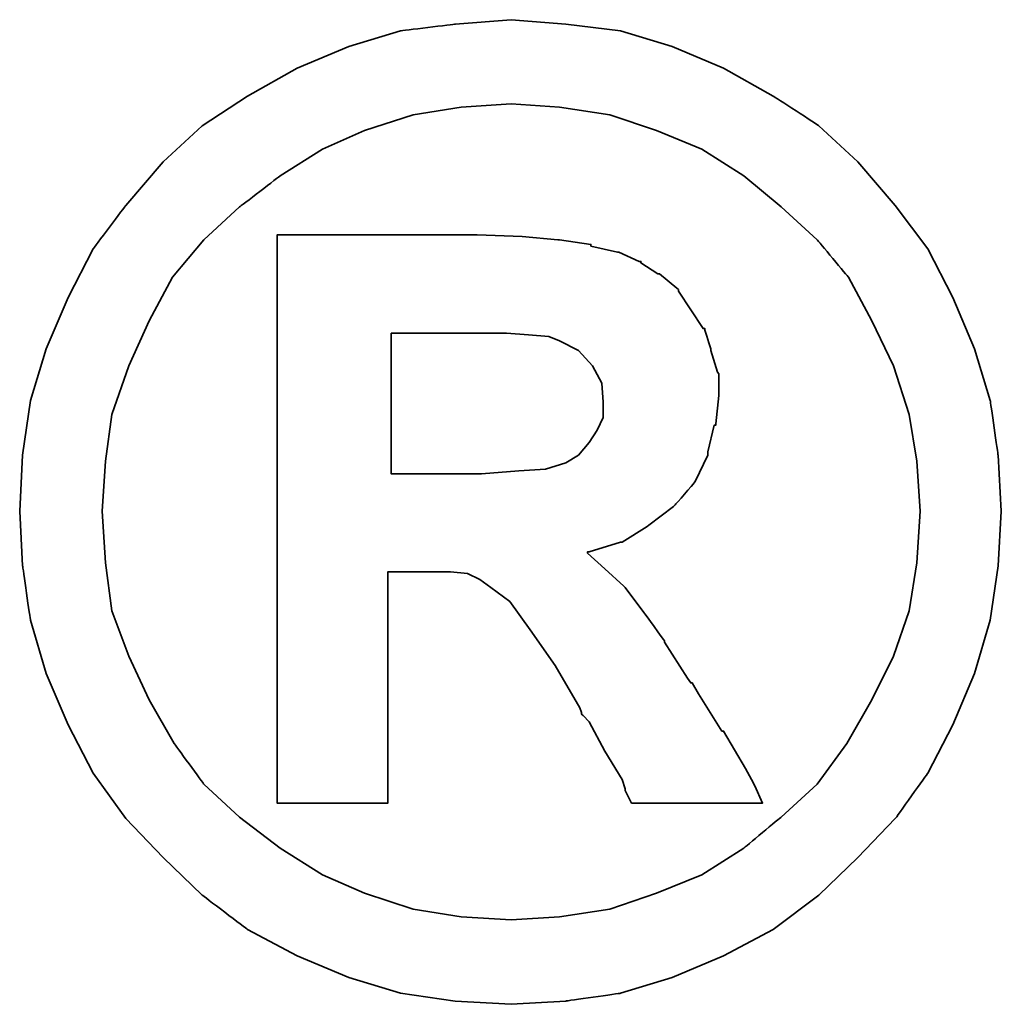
# Model space of a CAD drawing. Header units: millimetres. Extents: x -136 to 162, y 117 to 188.
# Tile 47 of 48: x -80.436 to -80.142, y 162.769 to 163.064. Entities that reach past the tile are written whole.
import ezdxf

# ---------------------------------------------------------------- set-up
doc = ezdxf.new("R2010")
doc.units = ezdxf.units.MM
doc.header["$LTSCALE"] = 0.1
doc.layers.add('DIM', color=4, linetype='CONTINUOUS')
doc.layers.add('layer 1', color=7, linetype='CONTINUOUS')

# ---------------------------------------------------------------- blocks, each defined once
blk = doc.blocks.new('TBI MOTION logo(完整正式版)')
at = {"layer": 'layer 1', "color": 22, "lineweight": 35}
for points, knots in [([(81.20634, 4.98624), (81.20634, 4.98624), (81.18649, 5.32862), (81.18649, 5.32862), (81.18649, 5.32862), (81.18649, 5.32862), (81.13886, 5.66206), (81.13886, 5.66206), (81.13886, 5.66206), (81.13886, 5.66206), (81.04359, 5.97764), (81.04359, 5.97764), (81.04359, 5.97764), (81.04359, 5.97764), (80.91061, 6.29124), (80.91061, 6.29124), (80.91061, 6.29124), (80.91061, 6.29124), (80.75778, 6.58697), (80.75778, 6.58697), (80.75778, 6.58697), (80.75778, 6.58697), (80.5593, 6.85294), (80.5593, 6.85294), (80.5593, 6.85294), (80.5593, 6.85294), (80.33105, 7.1189), (80.33105, 7.1189), (80.33105, 7.1189), (80.33105, 7.1189), (80.09287, 7.33921), (80.09287, 7.33921), (80.09287, 7.33921), (80.09287, 7.33921), (79.815, 7.51982), (79.815, 7.51982), (79.815, 7.51982), (79.815, 7.51982), (79.51133, 7.69051), (79.51133, 7.69051), (79.51133, 7.69051), (79.51133, 7.69051), (79.19773, 7.8235), (79.19773, 7.8235), (79.19773, 7.8235), (79.19773, 7.8235), (78.88215, 7.91877), (78.88215, 7.91877), (78.88215, 7.91877), (78.88215, 7.91877), (78.54871, 7.95846), (78.54871, 7.95846), (78.54871, 7.95846), (78.54871, 7.95846), (78.21526, 7.98625), (78.21526, 7.98625), (78.21526, 7.98625), (78.21526, 7.98625), (77.87388, 7.95846), (77.87388, 7.95846), (77.87388, 7.95846), (77.87388, 7.95846), (77.54044, 7.91877), (77.54044, 7.91877), (77.54044, 7.91877), (77.54044, 7.91877), (77.22485, 7.8235), (77.22485, 7.8235), (77.22485, 7.8235), (77.22485, 7.8235), (76.91027, 7.69051), (76.91027, 7.69051), (76.91027, 7.69051), (76.91027, 7.69051), (76.6056, 7.51982), (76.6056, 7.51982), (76.6056, 7.51982), (76.6056, 7.51982), (76.32972, 7.33921), (76.32972, 7.33921), (76.32972, 7.33921), (76.32972, 7.33921), (76.09154, 7.1189), (76.09154, 7.1189), (76.09154, 7.1189), (76.09154, 7.1189), (75.86329, 6.85294), (75.86329, 6.85294), (75.86329, 6.85294), (75.86329, 6.85294), (75.66382, 6.58697), (75.66382, 6.58697), (75.66382, 6.58697), (75.66382, 6.58697), (75.51099, 6.29124), (75.51099, 6.29124), (75.51099, 6.29124), (75.51099, 6.29124), (75.37702, 5.97764), (75.37702, 5.97764), (75.37702, 5.97764), (75.37702, 5.97764), (75.28175, 5.66206), (75.28175, 5.66206), (75.28175, 5.66206), (75.28175, 5.66206), (75.23411, 5.32862), (75.23411, 5.32862), (75.23411, 5.32862), (75.23411, 5.32862), (75.21625, 4.98624), (75.21625, 4.98624), (75.21625, 4.98624), (75.21625, 4.98624), (75.23411, 4.6528), (75.23411, 4.6528), (75.23411, 4.6528), (75.23411, 4.6528), (75.28175, 4.32035), (75.28175, 4.32035), (75.28175, 4.32035), (75.28175, 4.32035), (75.37702, 3.99583), (75.37702, 3.99583), (75.37702, 3.99583), (75.37702, 3.99583), (75.51099, 3.68224), (75.51099, 3.68224), (75.51099, 3.68224), (75.51099, 3.68224), (75.66382, 3.38749), (75.66382, 3.38749), (75.66382, 3.38749), (75.66382, 3.38749), (75.86329, 3.10963), (75.86329, 3.10963), (75.86329, 3.10963), (75.86329, 3.10963), (76.09154, 2.87145), (76.09154, 2.87145), (76.09154, 2.87145), (76.09154, 2.87145), (76.32972, 2.6432), (76.32972, 2.6432), (76.32972, 2.6432), (76.32972, 2.6432), (76.6056, 2.43381), (76.6056, 2.43381), (76.6056, 2.43381), (76.6056, 2.43381), (76.91027, 2.27205), (76.91027, 2.27205), (76.91027, 2.27205), (76.91027, 2.27205), (77.22485, 2.13906), (77.22485, 2.13906), (77.22485, 2.13906), (77.22485, 2.13906), (77.54044, 2.0438), (77.54044, 2.0438), (77.54044, 2.0438), (77.54044, 2.0438), (77.87388, 1.99616), (77.87388, 1.99616), (77.87388, 1.99616), (77.87388, 1.99616), (78.21526, 1.97631), (78.21526, 1.97631), (78.21526, 1.97631), (78.21526, 1.97631), (78.54871, 1.99616), (78.54871, 1.99616), (78.54871, 1.99616), (78.54871, 1.99616), (78.88215, 2.0438), (78.88215, 2.0438), (78.88215, 2.0438), (78.88215, 2.0438), (79.19773, 2.13906), (79.19773, 2.13906), (79.19773, 2.13906), (79.19773, 2.13906), (79.51133, 2.27205), (79.51133, 2.27205), (79.51133, 2.27205), (79.51133, 2.27205), (79.815, 2.43381), (79.815, 2.43381), (79.815, 2.43381), (79.815, 2.43381), (80.09287, 2.6432), (80.09287, 2.6432), (80.09287, 2.6432), (80.09287, 2.6432), (80.33105, 2.87145), (80.33105, 2.87145), (80.33105, 2.87145), (80.33105, 2.87145), (80.5593, 3.10963), (80.5593, 3.10963), (80.5593, 3.10963), (80.5593, 3.10963), (80.75778, 3.38749), (80.75778, 3.38749), (80.75778, 3.38749), (80.75778, 3.38749), (80.91061, 3.68224), (80.91061, 3.68224), (80.91061, 3.68224), (80.91061, 3.68224), (81.04359, 3.99583), (81.04359, 3.99583), (81.04359, 3.99583), (81.04359, 3.99583), (81.13886, 4.32035), (81.13886, 4.32035), (81.13886, 4.32035), (81.13886, 4.32035), (81.18649, 4.6528), (81.18649, 4.6528), (81.18649, 4.6528), (81.18649, 4.6528), (81.20634, 4.98624), (81.20634, 4.98624)], [0, 0, 0, 0, 0.0178571, 0.0178571, 0.0178571, 0.0178572, 0.0357143, 0.0357143, 0.0357143, 0.0357143, 0.0535714, 0.0535714, 0.0535714, 0.0535714, 0.0714286, 0.0714286, 0.0714286, 0.0714286, 0.0892857, 0.0892857, 0.0892857, 0.0892857, 0.1071429, 0.1071429, 0.1071429, 0.1071429, 0.125, 0.125, 0.125, 0.125, 0.1428571, 0.1428571, 0.1428571, 0.1428572, 0.1607143, 0.1607143, 0.1607143, 0.1607143, 0.1785714, 0.1785714, 0.1785714, 0.1785714, 0.1964286, 0.1964286, 0.1964286, 0.1964286, 0.2142857, 0.2142857, 0.2142857, 0.2142857, 0.2321429, 0.2321429, 0.2321429, 0.2321429, 0.25, 0.25, 0.25, 0.25, 0.2678571, 0.2678571, 0.2678571, 0.2678572, 0.2857143, 0.2857143, 0.2857143, 0.2857143, 0.3035714, 0.3035714, 0.3035714, 0.3035714, 0.3214286, 0.3214286, 0.3214286, 0.3214286, 0.3392857, 0.3392857, 0.3392857, 0.3392857, 0.3571429, 0.3571429, 0.3571429, 0.3571429, 0.375, 0.375, 0.375, 0.375, 0.3928571, 0.3928571, 0.3928571, 0.3928572, 0.4107143, 0.4107143, 0.4107143, 0.4107143, 0.4285714, 0.4285714, 0.4285714, 0.4285714, 0.4464286, 0.4464286, 0.4464286, 0.4464286, 0.4642857, 0.4642857, 0.4642857, 0.4642857, 0.4821429, 0.4821429, 0.4821429, 0.4821429, 0.5, 0.5, 0.5, 0.5, 0.5178571, 0.5178571, 0.5178571, 0.5178572, 0.5357143, 0.5357143, 0.5357143, 0.5357143, 0.5535714, 0.5535714, 0.5535714, 0.5535714, 0.5714286, 0.5714286, 0.5714286, 0.5714286, 0.5892857, 0.5892857, 0.5892857, 0.5892857, 0.6071429, 0.6071429, 0.6071429, 0.6071429, 0.625, 0.625, 0.625, 0.625, 0.6428571, 0.6428571, 0.6428571, 0.6428572, 0.6607143, 0.6607143, 0.6607143, 0.6607143, 0.6785714, 0.6785714, 0.6785714, 0.6785714, 0.6964286, 0.6964286, 0.6964286, 0.6964286, 0.7142857, 0.7142857, 0.7142857, 0.7142857, 0.7321429, 0.7321429, 0.7321429, 0.7321429, 0.75, 0.75, 0.75, 0.75, 0.7678571, 0.7678571, 0.7678571, 0.7678572, 0.7857143, 0.7857143, 0.7857143, 0.7857143, 0.8035714, 0.8035714, 0.8035714, 0.8035714, 0.8214286, 0.8214286, 0.8214286, 0.8214286, 0.8392857, 0.8392857, 0.8392857, 0.8392857, 0.8571429, 0.8571429, 0.8571429, 0.8571429, 0.875, 0.875, 0.875, 0.875, 0.8928571, 0.8928571, 0.8928571, 0.8928572, 0.9107143, 0.9107143, 0.9107143, 0.9107143, 0.9285714, 0.9285714, 0.9285714, 0.9285714, 0.9464286, 0.9464286, 0.9464286, 0.9464286, 0.9642857, 0.9642857, 0.9642857, 0.9642857, 0.9821429, 0.9821429, 0.9821429, 0.9821429, 1, 1, 1, 1]), ([(80.71014, 4.98624), (80.71014, 4.98624), (80.69129, 5.29091), (80.69129, 5.29091), (80.69129, 5.29091), (80.69129, 5.29091), (80.64464, 5.57672), (80.64464, 5.57672), (80.64464, 5.57672), (80.64464, 5.57672), (80.54937, 5.87245), (80.54937, 5.87245), (80.54937, 5.87245), (80.54937, 5.87245), (80.41639, 6.14833), (80.41639, 6.14833), (80.41639, 6.14833), (80.41639, 6.14833), (80.27349, 6.41429), (80.27349, 6.41429), (80.27349, 6.41429), (80.27349, 6.41429), (80.08295, 6.64255), (80.08295, 6.64255), (80.08295, 6.64255), (80.08295, 6.64255), (79.86264, 6.84301), (79.86264, 6.84301), (79.86264, 6.84301), (79.86264, 6.84301), (79.63439, 7.03355), (79.63439, 7.03355), (79.63439, 7.03355), (79.63439, 7.03355), (79.37835, 7.1963), (79.37835, 7.1963), (79.37835, 7.1963), (79.37835, 7.1963), (79.10246, 7.30944), (79.10246, 7.30944), (79.10246, 7.30944), (79.10246, 7.30944), (78.81665, 7.40471), (78.81665, 7.40471), (78.81665, 7.40471), (78.81665, 7.40471), (78.511, 7.45234), (78.511, 7.45234), (78.511, 7.45234), (78.511, 7.45234), (78.21526, 7.47219), (78.21526, 7.47219), (78.21526, 7.47219), (78.21526, 7.47219), (77.9106, 7.45234), (77.9106, 7.45234), (77.9106, 7.45234), (77.9106, 7.45234), (77.61685, 7.40471), (77.61685, 7.40471), (77.61685, 7.40471), (77.61685, 7.40471), (77.32012, 7.30944), (77.32012, 7.30944), (77.32012, 7.30944), (77.32012, 7.30944), (77.06309, 7.1963), (77.06309, 7.1963), (77.06309, 7.1963), (77.06309, 7.1963), (76.80606, 7.03355), (76.80606, 7.03355), (76.80606, 7.03355), (76.80606, 7.03355), (76.55797, 6.84301), (76.55797, 6.84301), (76.55797, 6.84301), (76.55797, 6.84301), (76.34063, 6.64255), (76.34063, 6.64255), (76.34063, 6.64255), (76.34063, 6.64255), (76.1491, 6.41429), (76.1491, 6.41429), (76.1491, 6.41429), (76.1491, 6.41429), (76.0062, 6.14833), (76.0062, 6.14833), (76.0062, 6.14833), (76.0062, 6.14833), (75.88314, 5.87245), (75.88314, 5.87245), (75.88314, 5.87245), (75.88314, 5.87245), (75.77794, 5.57672), (75.77794, 5.57672), (75.77794, 5.57672), (75.77794, 5.57672), (75.73924, 5.29091), (75.73924, 5.29091), (75.73924, 5.29091), (75.73924, 5.29091), (75.72039, 4.98624), (75.72039, 4.98624), (75.72039, 4.98624), (75.72039, 4.98624), (75.73924, 4.67165), (75.73924, 4.67165), (75.73924, 4.67165), (75.73924, 4.67165), (75.77794, 4.37791), (75.77794, 4.37791), (75.77794, 4.37791), (75.77794, 4.37791), (75.88314, 4.10102), (75.88314, 4.10102), (75.88314, 4.10102), (75.88314, 4.10102), (76.0062, 3.83407), (76.0062, 3.83407), (76.0062, 3.83407), (76.0062, 3.83407), (76.15902, 3.56811), (76.15902, 3.56811), (76.15902, 3.56811), (76.15902, 3.56811), (76.34063, 3.32001), (76.34063, 3.32001), (76.34063, 3.32001), (76.34063, 3.32001), (76.55797, 3.11955), (76.55797, 3.11955), (76.55797, 3.11955), (76.55797, 3.11955), (76.80606, 2.92901), (76.80606, 2.92901), (76.80606, 2.92901), (76.80606, 2.92901), (77.06309, 2.76725), (77.06309, 2.76725), (77.06309, 2.76725), (77.06309, 2.76725), (77.32012, 2.65412), (77.32012, 2.65412), (77.32012, 2.65412), (77.32012, 2.65412), (77.61685, 2.55786), (77.61685, 2.55786), (77.61685, 2.55786), (77.61685, 2.55786), (77.9106, 2.51022), (77.9106, 2.51022), (77.9106, 2.51022), (77.9106, 2.51022), (78.21526, 2.49137), (78.21526, 2.49137), (78.21526, 2.49137), (78.21526, 2.49137), (78.511, 2.51022), (78.511, 2.51022), (78.511, 2.51022), (78.511, 2.51022), (78.81665, 2.55786), (78.81665, 2.55786), (78.81665, 2.55786), (78.81665, 2.55786), (79.10246, 2.65412), (79.10246, 2.65412), (79.10246, 2.65412), (79.10246, 2.65412), (79.37835, 2.76725), (79.37835, 2.76725), (79.37835, 2.76725), (79.37835, 2.76725), (79.63439, 2.92901), (79.63439, 2.92901), (79.63439, 2.92901), (79.63439, 2.92901), (79.86264, 3.11955), (79.86264, 3.11955), (79.86264, 3.11955), (79.86264, 3.11955), (80.08295, 3.32001), (80.08295, 3.32001), (80.08295, 3.32001), (80.08295, 3.32001), (80.26356, 3.56811), (80.26356, 3.56811), (80.26356, 3.56811), (80.26356, 3.56811), (80.41639, 3.83407), (80.41639, 3.83407), (80.41639, 3.83407), (80.41639, 3.83407), (80.54937, 4.10102), (80.54937, 4.10102), (80.54937, 4.10102), (80.54937, 4.10102), (80.64464, 4.37791), (80.64464, 4.37791), (80.64464, 4.37791), (80.64464, 4.37791), (80.69129, 4.67165), (80.69129, 4.67165), (80.69129, 4.67165), (80.69129, 4.67165), (80.71014, 4.98624), (80.71014, 4.98624)], [0, 0, 0, 0, 0.0192308, 0.0192308, 0.0192308, 0.0192308, 0.0384615, 0.0384615, 0.0384615, 0.0384615, 0.0576923, 0.0576923, 0.0576923, 0.0576923, 0.0769231, 0.0769231, 0.0769231, 0.0769231, 0.0961538, 0.0961538, 0.0961538, 0.0961539, 0.1153846, 0.1153846, 0.1153846, 0.1153846, 0.1346154, 0.1346154, 0.1346154, 0.1346154, 0.1538462, 0.1538462, 0.1538462, 0.1538462, 0.1730769, 0.1730769, 0.1730769, 0.1730769, 0.1923077, 0.1923077, 0.1923077, 0.1923077, 0.2115385, 0.2115385, 0.2115385, 0.2115385, 0.2307692, 0.2307692, 0.2307692, 0.2307692, 0.25, 0.25, 0.25, 0.25, 0.2692308, 0.2692308, 0.2692308, 0.2692308, 0.2884615, 0.2884615, 0.2884615, 0.2884615, 0.3076923, 0.3076923, 0.3076923, 0.3076923, 0.3269231, 0.3269231, 0.3269231, 0.3269231, 0.3461538, 0.3461538, 0.3461538, 0.3461539, 0.3653846, 0.3653846, 0.3653846, 0.3653846, 0.3846154, 0.3846154, 0.3846154, 0.3846154, 0.4038462, 0.4038462, 0.4038462, 0.4038462, 0.4230769, 0.4230769, 0.4230769, 0.4230769, 0.4423077, 0.4423077, 0.4423077, 0.4423077, 0.4615385, 0.4615385, 0.4615385, 0.4615385, 0.4807692, 0.4807692, 0.4807692, 0.4807692, 0.5, 0.5, 0.5, 0.5, 0.5192308, 0.5192308, 0.5192308, 0.5192308, 0.5384615, 0.5384615, 0.5384615, 0.5384615, 0.5576923, 0.5576923, 0.5576923, 0.5576923, 0.5769231, 0.5769231, 0.5769231, 0.5769231, 0.5961538, 0.5961538, 0.5961538, 0.5961539, 0.6153846, 0.6153846, 0.6153846, 0.6153846, 0.6346154, 0.6346154, 0.6346154, 0.6346154, 0.6538462, 0.6538462, 0.6538462, 0.6538462, 0.6730769, 0.6730769, 0.6730769, 0.6730769, 0.6923077, 0.6923077, 0.6923077, 0.6923077, 0.7115385, 0.7115385, 0.7115385, 0.7115385, 0.7307692, 0.7307692, 0.7307692, 0.7307692, 0.75, 0.75, 0.75, 0.75, 0.7692308, 0.7692308, 0.7692308, 0.7692308, 0.7884615, 0.7884615, 0.7884615, 0.7884615, 0.8076923, 0.8076923, 0.8076923, 0.8076923, 0.8269231, 0.8269231, 0.8269231, 0.8269231, 0.8461538, 0.8461538, 0.8461538, 0.8461539, 0.8653846, 0.8653846, 0.8653846, 0.8653846, 0.8846154, 0.8846154, 0.8846154, 0.8846154, 0.9038462, 0.9038462, 0.9038462, 0.9038462, 0.9230769, 0.9230769, 0.9230769, 0.9230769, 0.9423077, 0.9423077, 0.9423077, 0.9423077, 0.9615385, 0.9615385, 0.9615385, 0.9615385, 0.9807692, 0.9807692, 0.9807692, 0.9807692, 1, 1, 1, 1]), ([(76.78721, 3.2823), (76.78721, 3.2823), (76.78721, 3.32001), (76.78721, 3.32001), (76.78721, 3.32001), (76.78721, 3.32001), (76.78721, 3.42422), (76.78721, 3.42422), (76.78721, 3.42422), (76.78721, 3.42422), (76.78721, 3.59689), (76.78721, 3.59689), (76.78721, 3.59689), (76.78721, 3.59689), (76.78721, 3.80529), (76.78721, 3.80529), (76.78721, 3.80529), (76.78721, 3.80529), (76.78721, 4.0524), (76.78721, 4.0524), (76.78721, 4.0524), (76.78721, 4.0524), (76.78721, 4.32035), (76.78721, 4.32035), (76.78721, 4.32035), (76.78721, 4.32035), (76.78721, 4.92868), (76.78721, 4.92868), (76.78721, 4.92868), (76.78721, 4.92868), (76.78721, 5.53801), (76.78721, 5.53801), (76.78721, 5.53801), (76.78721, 5.53801), (76.78721, 5.82482), (76.78721, 5.82482), (76.78721, 5.82482), (76.78721, 5.82482), (76.78721, 6.07291), (76.78721, 6.07291), (76.78721, 6.07291), (76.78721, 6.07291), (76.78721, 6.30017), (76.78721, 6.30017), (76.78721, 6.30017), (76.78721, 6.30017), (76.78721, 6.45399), (76.78721, 6.45399), (76.78721, 6.45399), (76.78721, 6.45399), (76.78721, 6.5572), (76.78721, 6.5572), (76.78721, 6.5572), (76.78721, 6.5572), (76.78721, 6.59689), (76.78721, 6.59689), (76.78721, 6.59689), (76.78721, 6.59689), (76.78721, 6.67232), (76.78721, 6.67232), (76.78721, 6.67232), (76.78721, 6.67232), (76.8537, 6.67232), (76.8537, 6.67232), (76.8537, 6.67232), (76.8537, 6.67232), (76.87355, 6.67232), (76.87355, 6.67232), (76.87355, 6.67232), (76.87355, 6.67232), (76.91027, 6.67232), (76.91027, 6.67232), (76.91027, 6.67232), (76.91027, 6.67232), (77.04424, 6.67232), (77.04424, 6.67232), (77.04424, 6.67232), (77.04424, 6.67232), (77.22485, 6.67232), (77.22485, 6.67232), (77.22485, 6.67232), (77.22485, 6.67232), (77.43524, 6.67232), (77.43524, 6.67232), (77.43524, 6.67232), (77.43524, 6.67232), (77.65357, 6.67232), (77.65357, 6.67232), (77.65357, 6.67232), (77.65357, 6.67232), (77.82625, 6.67232), (77.82625, 6.67232), (77.82625, 6.67232), (77.82625, 6.67232), (77.94037, 6.67232), (77.94037, 6.67232), (77.94037, 6.67232), (77.94037, 6.67232), (77.97709, 6.67232), (77.97709, 6.67232), (77.97709, 6.67232), (77.97709, 6.67232), (77.99694, 6.67232), (77.99694, 6.67232), (77.99694, 6.67232), (77.99694, 6.67232), (78.00686, 6.67232), (78.00686, 6.67232), (78.00686, 6.67232), (78.00686, 6.67232), (78.28275, 6.6624), (78.28275, 6.6624), (78.28275, 6.6624), (78.28275, 6.6624), (78.50107, 6.64255), (78.50107, 6.64255), (78.50107, 6.64255), (78.50107, 6.64255), (78.511, 6.64255), (78.511, 6.64255), (78.511, 6.64255), (78.511, 6.64255), (78.70154, 6.61476), (78.70154, 6.61476), (78.70154, 6.61476), (78.70154, 6.61476), (78.70154, 6.60483), (78.70154, 6.60483), (78.70154, 6.60483), (78.70154, 6.60483), (78.86429, 6.56713), (78.86429, 6.56713), (78.86429, 6.56713), (78.86429, 6.56713), (78.87223, 6.56713), (78.87223, 6.56713), (78.87223, 6.56713), (78.87223, 6.56713), (78.99727, 6.51056), (78.99727, 6.51056), (78.99727, 6.51056), (78.99727, 6.51056), (79.00719, 6.51056), (79.00719, 6.51056), (79.00719, 6.51056), (79.00719, 6.51056), (79.00719, 6.50162), (79.00719, 6.50162), (79.00719, 6.50162), (79.00719, 6.50162), (79.1104, 6.43415), (79.1104, 6.43415), (79.1104, 6.43415), (79.1104, 6.43415), (79.12132, 6.43415), (79.12132, 6.43415), (79.12132, 6.43415), (79.12132, 6.43415), (79.22552, 6.34781), (79.22552, 6.34781), (79.22552, 6.34781), (79.22552, 6.34781), (79.23544, 6.33888), (79.23544, 6.33888), (79.23544, 6.33888), (79.23544, 6.33888), (79.23544, 6.32895), (79.23544, 6.32895), (79.23544, 6.32895), (79.23544, 6.32895), (79.31087, 6.21483), (79.31087, 6.21483), (79.31087, 6.21483), (79.31087, 6.21483), (79.38629, 6.1007), (79.38629, 6.1007), (79.38629, 6.1007), (79.38629, 6.1007), (79.3972, 6.1007), (79.3972, 6.1007), (79.3972, 6.1007), (79.3972, 6.1007), (79.3972, 6.09078), (79.3972, 6.09078), (79.3972, 6.09078), (79.3972, 6.09078), (79.43392, 5.97764), (79.43392, 5.97764), (79.43392, 5.97764), (79.43392, 5.97764), (79.43392, 5.96772), (79.43392, 5.96772), (79.43392, 5.96772), (79.43392, 5.96772), (79.47362, 5.83474), (79.47362, 5.83474), (79.47362, 5.83474), (79.47362, 5.83474), (79.48156, 5.82482), (79.48156, 5.82482), (79.48156, 5.82482), (79.48156, 5.82482), (79.48156, 5.69977), (79.48156, 5.69977), (79.48156, 5.69977), (79.48156, 5.69977), (79.48156, 5.69183), (79.48156, 5.69183), (79.48156, 5.69183), (79.48156, 5.69183), (79.4637, 5.51915), (79.4637, 5.51915), (79.4637, 5.51915), (79.4637, 5.51915), (79.4637, 5.51122), (79.4637, 5.51122), (79.4637, 5.51122), (79.4637, 5.51122), (79.45377, 5.51122), (79.45377, 5.51122), (79.45377, 5.51122), (79.45377, 5.51122), (79.41507, 5.34847), (79.41507, 5.34847), (79.41507, 5.34847), (79.41507, 5.34847), (79.41507, 5.33854), (79.41507, 5.33854), (79.41507, 5.33854), (79.41507, 5.33854), (79.41507, 5.32862), (79.41507, 5.32862), (79.41507, 5.32862), (79.41507, 5.32862), (79.33865, 5.16785), (79.33865, 5.16785), (79.33865, 5.16785), (79.33865, 5.16785), (79.33071, 5.15693), (79.33071, 5.15693), (79.33071, 5.15693), (79.33071, 5.15693), (79.2156, 5.02495), (79.2156, 5.02495), (79.2156, 5.02495), (79.2156, 5.02495), (79.20567, 5.01502), (79.20567, 5.01502), (79.20567, 5.01502), (79.20567, 5.01502), (79.05483, 4.89991), (79.05483, 4.89991), (79.05483, 4.89991), (79.05483, 4.89991), (79.04491, 4.89197), (79.04491, 4.89197), (79.04491, 4.89197), (79.04491, 4.89197), (78.89208, 4.7967), (78.89208, 4.7967), (78.89208, 4.7967), (78.89208, 4.7967), (78.88215, 4.7967), (78.88215, 4.7967), (78.88215, 4.7967), (78.88215, 4.7967), (78.69161, 4.73913), (78.69161, 4.73913), (78.69161, 4.73913), (78.69161, 4.73913), (78.68169, 4.73913), (78.68169, 4.73913), (78.68169, 4.73913), (78.68169, 4.73913), (78.68169, 4.72921), (78.68169, 4.72921), (78.68169, 4.72921), (78.68169, 4.72921), (78.78688, 4.63394), (78.78688, 4.63394), (78.78688, 4.63394), (78.78688, 4.63394), (78.902, 4.52875), (78.902, 4.52875), (78.902, 4.52875), (78.902, 4.52875), (78.91093, 4.52081), (78.91093, 4.52081), (78.91093, 4.52081), (78.91093, 4.52081), (79.02506, 4.36798), (79.02506, 4.36798), (79.02506, 4.36798), (79.02506, 4.36798), (79.1501, 4.1953), (79.1501, 4.1953), (79.1501, 4.1953), (79.1501, 4.1953), (79.1501, 4.18736), (79.1501, 4.18736), (79.1501, 4.18736), (79.1501, 4.18736), (79.29201, 3.96705), (79.29201, 3.96705), (79.29201, 3.96705), (79.29201, 3.96705), (79.31087, 3.93828), (79.31087, 3.93828), (79.31087, 3.93828), (79.31087, 3.93828), (79.32079, 3.93828), (79.32079, 3.93828), (79.32079, 3.93828), (79.32079, 3.93828), (79.3585, 3.87178), (79.3585, 3.87178), (79.3585, 3.87178), (79.3585, 3.87178), (79.50141, 3.64353), (79.50141, 3.64353), (79.50141, 3.64353), (79.50141, 3.64353), (79.51133, 3.64353), (79.51133, 3.64353), (79.51133, 3.64353), (79.51133, 3.64353), (79.64431, 3.41528), (79.64431, 3.41528), (79.64431, 3.41528), (79.64431, 3.41528), (79.68202, 3.3478), (79.68202, 3.3478), (79.68202, 3.3478), (79.68202, 3.3478), (79.70187, 3.31009), (79.70187, 3.31009), (79.70187, 3.31009), (79.70187, 3.31009), (79.7495, 3.2049), (79.7495, 3.2049), (79.7495, 3.2049), (79.7495, 3.2049), (79.64431, 3.2049), (79.64431, 3.2049), (79.64431, 3.2049), (79.64431, 3.2049), (79.62546, 3.2049), (79.62546, 3.2049), (79.62546, 3.2049), (79.62546, 3.2049), (79.53912, 3.2049), (79.53912, 3.2049), (79.53912, 3.2049), (79.53912, 3.2049), (79.31087, 3.2049), (79.31087, 3.2049), (79.31087, 3.2049), (79.31087, 3.2049), (79.08262, 3.2049), (79.08262, 3.2049), (79.08262, 3.2049), (79.08262, 3.2049), (79.00719, 3.2049), (79.00719, 3.2049), (79.00719, 3.2049), (79.00719, 3.2049), (78.98735, 3.2049), (78.98735, 3.2049), (78.98735, 3.2049), (78.98735, 3.2049), (78.94964, 3.2049), (78.94964, 3.2049), (78.94964, 3.2049), (78.94964, 3.2049), (78.92979, 3.24459), (78.92979, 3.24459), (78.92979, 3.24459), (78.92979, 3.24459), (78.91093, 3.2823), (78.91093, 3.2823), (78.91093, 3.2823), (78.91093, 3.2823), (78.91093, 3.29223), (78.91093, 3.29223), (78.91093, 3.29223), (78.91093, 3.29223), (78.89208, 3.3478), (78.89208, 3.3478), (78.89208, 3.3478), (78.89208, 3.3478), (78.78688, 3.52048), (78.78688, 3.52048), (78.78688, 3.52048), (78.78688, 3.52048), (78.69161, 3.7001), (78.69161, 3.7001), (78.69161, 3.7001), (78.69161, 3.7001), (78.6539, 3.7388), (78.6539, 3.7388), (78.6539, 3.7388), (78.6539, 3.7388), (78.64398, 3.74873), (78.64398, 3.74873), (78.64398, 3.74873), (78.64398, 3.74873), (78.64398, 3.75766), (78.64398, 3.75766), (78.64398, 3.75766), (78.64398, 3.75766), (78.63405, 3.78644), (78.63405, 3.78644), (78.63405, 3.78644), (78.63405, 3.78644), (78.48321, 4.04347), (78.48321, 4.04347), (78.48321, 4.04347), (78.48321, 4.04347), (78.33038, 4.2618), (78.33038, 4.2618), (78.33038, 4.2618), (78.33038, 4.2618), (78.20732, 4.43447), (78.20732, 4.43447), (78.20732, 4.43447), (78.20732, 4.43447), (78.09221, 4.52081), (78.09221, 4.52081), (78.09221, 4.52081), (78.09221, 4.52081), (78.02472, 4.56845), (78.02472, 4.56845), (78.02472, 4.56845), (78.02472, 4.56845), (77.9493, 4.60616), (77.9493, 4.60616), (77.9493, 4.60616), (77.9493, 4.60616), (77.8451, 4.61608), (77.8451, 4.61608), (77.8451, 4.61608), (77.8451, 4.61608), (77.71113, 4.61608), (77.71113, 4.61608), (77.71113, 4.61608), (77.71113, 4.61608), (77.69128, 4.61608), (77.69128, 4.61608), (77.69128, 4.61608), (77.69128, 4.61608), (77.67342, 4.61608), (77.67342, 4.61608), (77.67342, 4.61608), (77.67342, 4.61608), (77.5583, 4.61608), (77.5583, 4.61608), (77.5583, 4.61608), (77.5583, 4.61608), (77.46303, 4.61608), (77.46303, 4.61608), (77.46303, 4.61608), (77.46303, 4.61608), (77.46303, 4.54761), (77.46303, 4.54761), (77.46303, 4.54761), (77.46303, 4.54761), (77.46303, 4.47318), (77.46303, 4.47318), (77.46303, 4.47318), (77.46303, 4.47318), (77.46303, 4.24294), (77.46303, 4.24294), (77.46303, 4.24294), (77.46303, 4.24294), (77.46303, 3.99583), (77.46303, 3.99583), (77.46303, 3.99583), (77.46303, 3.99583), (77.46303, 3.72888), (77.46303, 3.72888), (77.46303, 3.72888), (77.46303, 3.72888), (77.46303, 3.51055), (77.46303, 3.51055), (77.46303, 3.51055), (77.46303, 3.51055), (77.46303, 3.42422), (77.46303, 3.42422), (77.46303, 3.42422), (77.46303, 3.42422), (77.46303, 3.35773), (77.46303, 3.35773), (77.46303, 3.35773), (77.46303, 3.35773), (77.46303, 3.30017), (77.46303, 3.30017), (77.46303, 3.30017), (77.46303, 3.30017), (77.46303, 3.2823), (77.46303, 3.2823), (77.46303, 3.2823), (77.46303, 3.2823), (77.46303, 3.2049), (77.46303, 3.2049), (77.46303, 3.2049), (77.46303, 3.2049), (77.39753, 3.2049), (77.39753, 3.2049), (77.39753, 3.2049), (77.39753, 3.2049), (77.37768, 3.2049), (77.37768, 3.2049), (77.37768, 3.2049), (77.37768, 3.2049), (77.32012, 3.2049), (77.32012, 3.2049), (77.32012, 3.2049), (77.32012, 3.2049), (77.12165, 3.2049), (77.12165, 3.2049), (77.12165, 3.2049), (77.12165, 3.2049), (76.94897, 3.2049), (76.94897, 3.2049), (76.94897, 3.2049), (76.94897, 3.2049), (76.8924, 3.2049), (76.8924, 3.2049), (76.8924, 3.2049), (76.8924, 3.2049), (76.8537, 3.2049), (76.8537, 3.2049), (76.8537, 3.2049), (76.8537, 3.2049), (76.78721, 3.2049), (76.78721, 3.2049), (76.78721, 3.2049), (76.78721, 3.2049), (76.78721, 3.2823), (76.78721, 3.2823)], [0, 0, 0, 0, 0.0074074, 0.0074074, 0.0074074, 0.0074074, 0.0148148, 0.0148148, 0.0148148, 0.0148148, 0.0222222, 0.0222222, 0.0222222, 0.0222222, 0.0296296, 0.0296296, 0.0296296, 0.0296296, 0.037037, 0.037037, 0.037037, 0.037037, 0.0444444, 0.0444444, 0.0444444, 0.0444445, 0.0518519, 0.0518519, 0.0518519, 0.0518519, 0.0592593, 0.0592593, 0.0592593, 0.0592593, 0.0666667, 0.0666667, 0.0666667, 0.0666667, 0.0740741, 0.0740741, 0.0740741, 0.0740741, 0.0814815, 0.0814815, 0.0814815, 0.0814815, 0.0888889, 0.0888889, 0.0888889, 0.0888889, 0.0962963, 0.0962963, 0.0962963, 0.0962963, 0.1037037, 0.1037037, 0.1037037, 0.1037037, 0.1111111, 0.1111111, 0.1111111, 0.1111111, 0.1185185, 0.1185185, 0.1185185, 0.1185185, 0.1259259, 0.1259259, 0.1259259, 0.1259259, 0.1333333, 0.1333333, 0.1333333, 0.1333333, 0.1407407, 0.1407407, 0.1407407, 0.1407408, 0.1481481, 0.1481481, 0.1481481, 0.1481482, 0.1555556, 0.1555556, 0.1555556, 0.1555556, 0.162963, 0.162963, 0.162963, 0.162963, 0.1703704, 0.1703704, 0.1703704, 0.1703704, 0.1777778, 0.1777778, 0.1777778, 0.1777778, 0.1851852, 0.1851852, 0.1851852, 0.1851852, 0.1925926, 0.1925926, 0.1925926, 0.1925926, 0.2, 0.2, 0.2, 0.2, 0.2074074, 0.2074074, 0.2074074, 0.2074074, 0.2148148, 0.2148148, 0.2148148, 0.2148148, 0.2222222, 0.2222222, 0.2222222, 0.2222222, 0.2296296, 0.2296296, 0.2296296, 0.2296296, 0.237037, 0.237037, 0.237037, 0.237037, 0.2444444, 0.2444444, 0.2444444, 0.2444445, 0.2518519, 0.2518519, 0.2518519, 0.2518519, 0.2592593, 0.2592593, 0.2592593, 0.2592593, 0.2666667, 0.2666667, 0.2666667, 0.2666667, 0.2740741, 0.2740741, 0.2740741, 0.2740741, 0.2814815, 0.2814815, 0.2814815, 0.2814815, 0.2888889, 0.2888889, 0.2888889, 0.2888889, 0.2962963, 0.2962963, 0.2962963, 0.2962963, 0.3037037, 0.3037037, 0.3037037, 0.3037037, 0.3111111, 0.3111111, 0.3111111, 0.3111111, 0.3185185, 0.3185185, 0.3185185, 0.3185185, 0.3259259, 0.3259259, 0.3259259, 0.3259259, 0.3333333, 0.3333333, 0.3333333, 0.3333333, 0.3407407, 0.3407407, 0.3407407, 0.3407408, 0.3481481, 0.3481481, 0.3481481, 0.3481482, 0.3555556, 0.3555556, 0.3555556, 0.3555556, 0.362963, 0.362963, 0.362963, 0.362963, 0.3703704, 0.3703704, 0.3703704, 0.3703704, 0.3777778, 0.3777778, 0.3777778, 0.3777778, 0.3851852, 0.3851852, 0.3851852, 0.3851852, 0.3925926, 0.3925926, 0.3925926, 0.3925926, 0.4, 0.4, 0.4, 0.4, 0.4074074, 0.4074074, 0.4074074, 0.4074074, 0.4148148, 0.4148148, 0.4148148, 0.4148148, 0.4222222, 0.4222222, 0.4222222, 0.4222222, 0.4296296, 0.4296296, 0.4296296, 0.4296296, 0.437037, 0.437037, 0.437037, 0.437037, 0.4444444, 0.4444444, 0.4444444, 0.4444445, 0.4518519, 0.4518519, 0.4518519, 0.4518519, 0.4592593, 0.4592593, 0.4592593, 0.4592593, 0.4666667, 0.4666667, 0.4666667, 0.4666667, 0.4740741, 0.4740741, 0.4740741, 0.4740741, 0.4814815, 0.4814815, 0.4814815, 0.4814815, 0.4888889, 0.4888889, 0.4888889, 0.4888889, 0.4962963, 0.4962963, 0.4962963, 0.4962963, 0.5037037, 0.5037037, 0.5037037, 0.5037037, 0.5111111, 0.5111111, 0.5111111, 0.5111111, 0.5185185, 0.5185185, 0.5185185, 0.5185185, 0.5259259, 0.5259259, 0.5259259, 0.5259259, 0.5333333, 0.5333333, 0.5333333, 0.5333333, 0.5407407, 0.5407407, 0.5407407, 0.5407408, 0.5481481, 0.5481481, 0.5481481, 0.5481482, 0.5555556, 0.5555556, 0.5555556, 0.5555556, 0.562963, 0.562963, 0.562963, 0.562963, 0.5703704, 0.5703704, 0.5703704, 0.5703704, 0.5777778, 0.5777778, 0.5777778, 0.5777778, 0.5851852, 0.5851852, 0.5851852, 0.5851852, 0.5925926, 0.5925926, 0.5925926, 0.5925926, 0.6, 0.6, 0.6, 0.6, 0.6074074, 0.6074074, 0.6074074, 0.6074074, 0.6148148, 0.6148148, 0.6148148, 0.6148148, 0.6222222, 0.6222222, 0.6222222, 0.6222222, 0.6296296, 0.6296296, 0.6296296, 0.6296296, 0.637037, 0.637037, 0.637037, 0.637037, 0.6444444, 0.6444444, 0.6444444, 0.6444445, 0.6518519, 0.6518519, 0.6518519, 0.6518519, 0.6592593, 0.6592593, 0.6592593, 0.6592593, 0.6666667, 0.6666667, 0.6666667, 0.6666667, 0.6740741, 0.6740741, 0.6740741, 0.6740741, 0.6814815, 0.6814815, 0.6814815, 0.6814815, 0.6888889, 0.6888889, 0.6888889, 0.6888889, 0.6962963, 0.6962963, 0.6962963, 0.6962963, 0.7037037, 0.7037037, 0.7037037, 0.7037037, 0.7111111, 0.7111111, 0.7111111, 0.7111111, 0.7185185, 0.7185185, 0.7185185, 0.7185185, 0.7259259, 0.7259259, 0.7259259, 0.7259259, 0.7333333, 0.7333333, 0.7333333, 0.7333333, 0.7407407, 0.7407407, 0.7407407, 0.7407408, 0.7481481, 0.7481481, 0.7481481, 0.7481482, 0.7555556, 0.7555556, 0.7555556, 0.7555556, 0.762963, 0.762963, 0.762963, 0.762963, 0.7703704, 0.7703704, 0.7703704, 0.7703704, 0.7777778, 0.7777778, 0.7777778, 0.7777778, 0.7851852, 0.7851852, 0.7851852, 0.7851852, 0.7925926, 0.7925926, 0.7925926, 0.7925926, 0.8, 0.8, 0.8, 0.8, 0.8074074, 0.8074074, 0.8074074, 0.8074074, 0.8148148, 0.8148148, 0.8148148, 0.8148148, 0.8222222, 0.8222222, 0.8222222, 0.8222222, 0.8296296, 0.8296296, 0.8296296, 0.8296296, 0.837037, 0.837037, 0.837037, 0.837037, 0.8444444, 0.8444444, 0.8444444, 0.8444445, 0.8518519, 0.8518519, 0.8518519, 0.8518519, 0.8592593, 0.8592593, 0.8592593, 0.8592593, 0.8666667, 0.8666667, 0.8666667, 0.8666667, 0.8740741, 0.8740741, 0.8740741, 0.8740741, 0.8814815, 0.8814815, 0.8814815, 0.8814815, 0.8888889, 0.8888889, 0.8888889, 0.8888889, 0.8962963, 0.8962963, 0.8962963, 0.8962963, 0.9037037, 0.9037037, 0.9037037, 0.9037037, 0.9111111, 0.9111111, 0.9111111, 0.9111111, 0.9185185, 0.9185185, 0.9185185, 0.9185185, 0.9259259, 0.9259259, 0.9259259, 0.9259259, 0.9333333, 0.9333333, 0.9333333, 0.9333333, 0.9407407, 0.9407407, 0.9407407, 0.9407408, 0.9481481, 0.9481481, 0.9481481, 0.9481482, 0.9555556, 0.9555556, 0.9555556, 0.9555556, 0.962963, 0.962963, 0.962963, 0.962963, 0.9703704, 0.9703704, 0.9703704, 0.9703704, 0.9777778, 0.9777778, 0.9777778, 0.9777778, 0.9851852, 0.9851852, 0.9851852, 0.9851852, 0.9925926, 0.9925926, 0.9925926, 0.9925926, 1, 1, 1, 1]), ([(77.48288, 6.07291), (77.48288, 6.07291), (77.48288, 5.99551), (77.48288, 5.99551), (77.48288, 5.99551), (77.48288, 5.99551), (77.48288, 5.82482), (77.48288, 5.82482), (77.48288, 5.82482), (77.48288, 5.82482), (77.48288, 5.63328), (77.48288, 5.63328), (77.48288, 5.63328), (77.48288, 5.63328), (77.48288, 5.46358), (77.48288, 5.46358), (77.48288, 5.46358), (77.48288, 5.46358), (77.48288, 5.29091), (77.48288, 5.29091), (77.48288, 5.29091), (77.48288, 5.29091), (77.48288, 5.21449), (77.48288, 5.21449), (77.48288, 5.21449), (77.48288, 5.21449), (77.50074, 5.21449), (77.50074, 5.21449), (77.50074, 5.21449), (77.50074, 5.21449), (77.71113, 5.21449), (77.71113, 5.21449), (77.71113, 5.21449), (77.71113, 5.21449), (77.94037, 5.21449), (77.94037, 5.21449), (77.94037, 5.21449), (77.94037, 5.21449), (78.01579, 5.21449), (78.01579, 5.21449), (78.01579, 5.21449), (78.01579, 5.21449), (78.03465, 5.21449), (78.03465, 5.21449), (78.03465, 5.21449), (78.03465, 5.21449), (78.2629, 5.23335), (78.2629, 5.23335), (78.2629, 5.23335), (78.2629, 5.23335), (78.42565, 5.24327), (78.42565, 5.24327), (78.42565, 5.24327), (78.42565, 5.24327), (78.54871, 5.28098), (78.54871, 5.28098), (78.54871, 5.28098), (78.54871, 5.28098), (78.62611, 5.32862), (78.62611, 5.32862), (78.62611, 5.32862), (78.62611, 5.32862), (78.69161, 5.40503), (78.69161, 5.40503), (78.69161, 5.40503), (78.69161, 5.40503), (78.73925, 5.48145), (78.73925, 5.48145), (78.73925, 5.48145), (78.73925, 5.48145), (78.77696, 5.55885), (78.77696, 5.55885), (78.77696, 5.55885), (78.77696, 5.55885), (78.77696, 5.65214), (78.77696, 5.65214), (78.77696, 5.65214), (78.77696, 5.65214), (78.76902, 5.76726), (78.76902, 5.76726), (78.76902, 5.76726), (78.76902, 5.76726), (78.71146, 5.87245), (78.71146, 5.87245), (78.71146, 5.87245), (78.71146, 5.87245), (78.62611, 5.96772), (78.62611, 5.96772), (78.62611, 5.96772), (78.62611, 5.96772), (78.511, 6.02528), (78.511, 6.02528), (78.511, 6.02528), (78.511, 6.02528), (78.44451, 6.05306), (78.44451, 6.05306), (78.44451, 6.05306), (78.44451, 6.05306), (78.32046, 6.06299), (78.32046, 6.06299), (78.32046, 6.06299), (78.32046, 6.06299), (78.18748, 6.07291), (78.18748, 6.07291), (78.18748, 6.07291), (78.18748, 6.07291), (77.99694, 6.07291), (77.99694, 6.07291), (77.99694, 6.07291), (77.99694, 6.07291), (77.97709, 6.07291), (77.97709, 6.07291), (77.97709, 6.07291), (77.97709, 6.07291), (77.90167, 6.07291), (77.90167, 6.07291), (77.90167, 6.07291), (77.90167, 6.07291), (77.69128, 6.07291), (77.69128, 6.07291), (77.69128, 6.07291), (77.69128, 6.07291), (77.50074, 6.07291), (77.50074, 6.07291), (77.50074, 6.07291), (77.50074, 6.07291), (77.48288, 6.07291), (77.48288, 6.07291)], [0, 0, 0, 0, 0.03125, 0.03125, 0.03125, 0.03125, 0.0625, 0.0625, 0.0625, 0.0625, 0.09375, 0.09375, 0.09375, 0.09375, 0.125, 0.125, 0.125, 0.125, 0.15625, 0.15625, 0.15625, 0.15625, 0.1875, 0.1875, 0.1875, 0.1875, 0.21875, 0.21875, 0.21875, 0.21875, 0.25, 0.25, 0.25, 0.25, 0.28125, 0.28125, 0.28125, 0.28125, 0.3125, 0.3125, 0.3125, 0.3125, 0.34375, 0.34375, 0.34375, 0.34375, 0.375, 0.375, 0.375, 0.375, 0.40625, 0.40625, 0.40625, 0.40625, 0.4375, 0.4375, 0.4375, 0.4375, 0.46875, 0.46875, 0.46875, 0.46875, 0.5, 0.5, 0.5, 0.5, 0.53125, 0.53125, 0.53125, 0.53125, 0.5625, 0.5625, 0.5625, 0.5625, 0.59375, 0.59375, 0.59375, 0.59375, 0.625, 0.625, 0.625, 0.625, 0.65625, 0.65625, 0.65625, 0.65625, 0.6875, 0.6875, 0.6875, 0.6875, 0.71875, 0.71875, 0.71875, 0.71875, 0.75, 0.75, 0.75, 0.75, 0.78125, 0.78125, 0.78125, 0.78125, 0.8125, 0.8125, 0.8125, 0.8125, 0.84375, 0.84375, 0.84375, 0.84375, 0.875, 0.875, 0.875, 0.875, 0.90625, 0.90625, 0.90625, 0.90625, 0.9375, 0.9375, 0.9375, 0.9375, 0.96875, 0.96875, 0.96875, 0.96875, 1, 1, 1, 1])]:
    blk.add_open_spline(points, degree=3, knots=knots, dxfattribs=at)

msp = doc.modelspace()

# ---------------------------------------------------------------- block references
at = {"layer": 'DIM', "color": 7, "xscale": 0.04903855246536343, "yscale": 0.04903855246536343, "zscale": 0.04903855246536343}
msp.add_blockref('TBI MOTION logo(完整正式版)', (-84.12462, 162.67248), dxfattribs=at)

doc.saveas('drawing.dxf')
